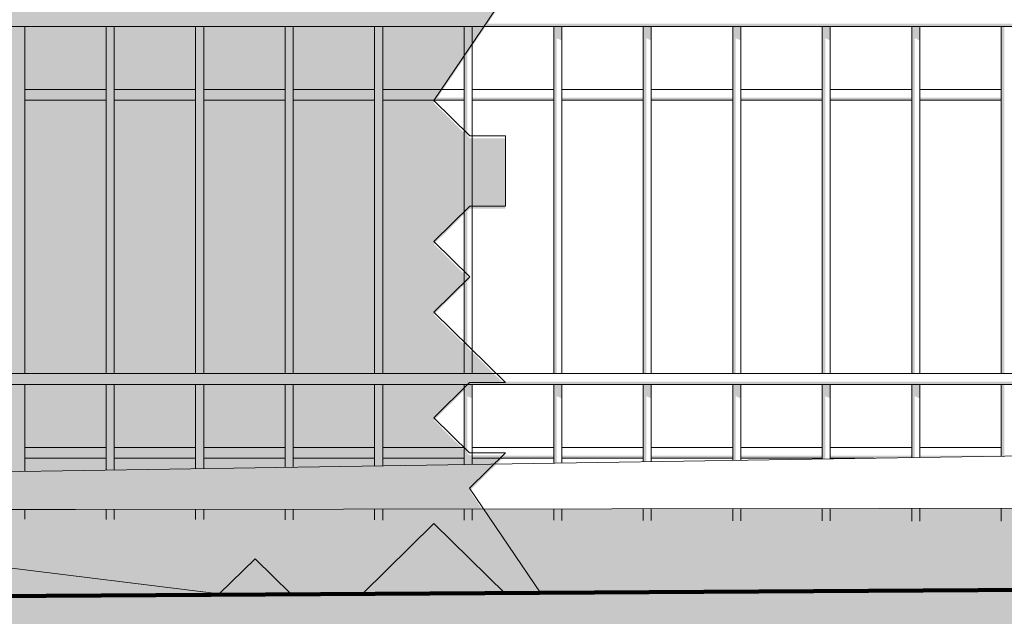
# Model space of a CAD drawing. Header units: metres. Extents: x -4 to 112, y -27 to 26.
# Tile 23 of 256: x 9.715 to 10.265, y -0.197 to 0.137. Entities that reach past the tile are written whole.
import ezdxf

# ---------------------------------------------------------------- set-up
doc = ezdxf.new("R2010")
doc.units = ezdxf.units.M
doc.header["$MEASUREMENT"] = 0
for name, color, linetype in [('40 Absturzsicherung', 7, 'Continuous'), ('60 Auffüllung gesamt', 7, 'Continuous'), ('60 Gelände 2D Übersicht', 7, 'Continuous'), ('60 Pflanzen außen', 7, 'Continuous')]:
    doc.layers.add(name, color=color, linetype=linetype)

# ---------------------------------------------------------------- blocks, each defined once
blk = doc.blocks.new('Laubbäume 27[17]_1', base_point=(9.66623, -0.18555))
at = {"layer": '60 Pflanzen außen', "linetype": 'Continuous', "lineweight": 0, "true_color": 0xffffff}
h = blk.add_hatch(color=7, dxfattribs=at)
h.paths.add_polyline_path([(11.54413, 0.89727), (11.46422, 0.89728), (11.36433, 0.83822), (11.3044, 0.81853), (11.10463, 0.73979), (10.92484, 0.72011), (10.78501, 0.7792), (10.66515, 0.77921), (10.56528, 0.85798), (10.44543, 0.97614), (10.25565, 0.92693), (10.18573, 0.91709), (10.16575, 0.93679), (10.28562, 1.03523), (10.42546, 1.03521), (10.54532, 1.02536), (10.56529, 1.05489), (10.70513, 1.03519), (10.88492, 1.03517), (11.00478, 1.03516), (11.12464, 1.1336), (11.00478, 1.07454), (10.96483, 1.13362), (11.10468, 1.25175), (11.18459, 1.25174), (11.30445, 1.27142), (11.20457, 1.3305), (11.14464, 1.33051), (11.04476, 1.40928), (10.98484, 1.46836), (11.12468, 1.54711), (11.42436, 1.84244), (11.52425, 1.98027), (11.26455, 1.82277), (11.24456, 1.74401), (10.9449, 1.54713), (10.86498, 1.48806), (10.78037, 1.45332), (10.865, 1.64559), (11.0448, 1.82279), (11.12471, 1.82278), (11.10474, 1.88186), (11.00485, 1.82279), (10.94493, 1.86218), (10.82505, 1.66528), (10.72516, 1.62591), (10.64526, 1.68499), (10.64288, 1.68815), (10.66524, 1.70468), (10.7052, 1.74406), (10.78511, 1.82281), (10.84198, 1.9349), (10.885, 1.94095), (10.98489, 1.98032), (10.86504, 2.03941), (10.98491, 2.17723), (11.04484, 2.21661), (11.00489, 2.27568), (10.96494, 2.256), (10.90501, 2.21662), (10.88503, 2.17724), (10.76515, 1.98034), (10.62531, 2.00005), (10.46551, 2.03944), (10.36562, 2.00007), (10.42556, 2.09852), (10.46552, 2.15759), (10.84509, 2.37697), (10.98493, 2.37414), (11.02487, 2.31506), (11.10478, 2.35444), (11.16471, 2.29536), (11.28456, 2.19689), (11.30454, 2.21658), (11.23463, 2.3052), (11.18469, 2.39381), (11.16472, 2.45289), (11.12477, 2.45289), (11.059, 2.41382), (11.02489, 2.47259), (10.88505, 2.43322), (10.96496, 2.51198), (11.04488, 2.63012), (11.14477, 2.6498), (11.16474, 2.66949), (11.2846, 2.63009), (11.34453, 2.6104), (11.22468, 2.72855), (11.14477, 2.70887), (11.17973, 2.75153), (11.36452, 2.78761), (11.44443, 2.86637), (11.10482, 2.74825), (11.06487, 2.70888), (11.02566, 2.66637), (11.02491, 2.6695), (11.02491, 2.69894), (11.03991, 2.72366), (11.02493, 2.84672), (11.06488, 2.90579), (11.11483, 2.99439), (11.1638, 3.02392), (11.10039, 3.02393), (11.0649, 3.04362), (11.02494, 2.96486), (10.96499, 2.80734), (10.98495, 2.63012), (10.86508, 2.4923), (10.8451, 2.51199), (10.76519, 2.43323), (10.60537, 2.35449), (10.56541, 2.27573), (10.49549, 2.28558), (10.36563, 2.13791), (10.24576, 1.9607), (10.28572, 2.07884), (10.26575, 2.11823), (10.20582, 2.07885), (10.26576, 2.23637), (10.34567, 2.23636), (10.40559, 2.19698), (10.42557, 2.25605), (10.47552, 2.30527), (10.48551, 2.31511), (10.48551, 2.33481), (10.66532, 2.51201), (10.68529, 2.47262), (10.70527, 2.47262), (10.80515, 2.53168), (10.86509, 2.59075), (10.84511, 2.61044), (10.72525, 2.59076), (10.64535, 2.57108), (10.76523, 2.78767), (10.82515, 2.74828), (10.90506, 2.80735), (10.88509, 2.84673), (10.78981, 2.8321), (10.76523, 2.86643), (10.62538, 2.66954), (10.56543, 2.51202), (10.5055, 2.45295), (10.5055, 2.51202), (10.48553, 2.53171), (10.54547, 2.63016), (10.56545, 2.63016), (10.60541, 2.70892), (10.74525, 2.84674), (10.58544, 2.86645), (10.48555, 2.768), (10.35771, 2.74749), (10.54549, 2.86645), (10.64538, 2.90583), (10.66536, 2.92551), (10.78522, 2.94519), (10.96501, 3.00425), (11.02494, 3.04363), (11.02495, 3.06332), (11.00497, 3.08301), (10.72529, 2.98458), (10.90509, 3.10271), (11.12484, 3.22083), (11.22474, 3.37835), (11.16481, 3.39805), (11.2647, 3.4768), (11.1848, 3.47681), (11.08491, 3.43744), (11.005, 3.39806), (10.94507, 3.37838), (10.89513, 3.38823), (10.78526, 3.37839), (10.62544, 3.27995), (10.54553, 3.24058), (10.46562, 3.20121), (10.18592, 2.94525), (10.18593, 3.00432), (10.24586, 3.06339), (10.34575, 3.14214), (10.38571, 3.2209), (10.50953, 3.2732), (10.62544, 3.35872), (10.64542, 3.3981), (10.88516, 3.5556), (10.98505, 3.63435), (11.14487, 3.7515), (11.32466, 3.79086), (11.50446, 3.8509), (11.42456, 3.90998), (11.34465, 3.87061), (11.20481, 3.81155), (11.02501, 3.75151), (10.88517, 3.63436), (10.80526, 3.59499), (10.74532, 3.51623), (10.46563, 3.33904), (10.34577, 3.27998), (10.20592, 3.12247), (10.32579, 3.31936), (10.56553, 3.49656), (10.78529, 3.67376), (10.97923, 3.82551), (11.15651, 3.85563), (10.98507, 3.85095), (10.88518, 3.7722), (10.84523, 3.7722), (10.6854, 3.63438), (10.54555, 3.51625), (10.36576, 3.43751), (10.34578, 3.4572), (10.4257, 3.53595), (10.46567, 3.79095), (10.46739, 3.91176), (10.4657, 4.01838), (10.56559, 4.10698), (10.64551, 4.32357), (10.64552, 4.38264), (10.58558, 4.30388), (10.4657, 4.0676), (10.4324, 3.95821), (10.34583, 3.92978), (10.30588, 3.94103), (10.30588, 3.98886), (10.34584, 4.02823), (10.38579, 4.06761), (10.48569, 4.18575), (10.64553, 4.48109), (10.6655, 4.48109), (10.67667, 4.49882), (10.64553, 4.52048), (10.60558, 4.52048), (10.56562, 4.44172), (10.5057, 4.52049), (10.50569, 4.40234), (10.44574, 4.22513), (10.3858, 4.16607), (10.34585, 4.12669), (10.34584, 4.08731), (10.206, 4.00856), (10.16605, 4.06763), (10.22599, 4.1267), (10.34588, 4.46143), (10.36586, 4.48112), (10.36586, 4.54019), (10.34589, 4.55989), (10.32591, 4.5402), (10.28595, 4.42206), (10.24599, 4.38268), (10.24598, 4.3433), (10.226, 4.20546), (10.16606, 4.1464), (10.14609, 4.20547), (10.18606, 4.36299), (10.18607, 4.54021), (10.20607, 4.75681), (10.1654, 4.70337), (10.14615, 4.85527), (10.06621, 4.44177), (9.92635, 4.26456), (9.88639, 4.16611), (9.84645, 4.32364), (9.87135, 4.43402), (9.88642, 4.50086), (9.98633, 4.77652), (9.94638, 4.77652), (9.86645, 4.57962), (9.8265, 4.61901), (9.86647, 4.71746), (9.80655, 4.87499), (9.74663, 4.95376), (9.62679, 5.09161), (9.60681, 5.1113), (9.56686, 5.09161), (9.62678, 5.05223), (9.64675, 4.97346), (9.70667, 4.91438), (9.82652, 4.75684), (9.76658, 4.69778), (9.84647, 4.48117), (9.8065, 4.36303), (9.80649, 4.18581), (9.78648, 3.91014), (9.72654, 3.73293), (9.7465, 3.61478), (9.6666, 3.5951), (9.60668, 3.71325), (9.62666, 3.73294), (9.64664, 3.83139), (9.68661, 3.96922), (9.68662, 4.10706), (9.66663, 3.96923), (9.62667, 3.91016), (9.62667, 3.89047), (9.58671, 3.81171), (9.58671, 3.77232), (9.44688, 3.89048), (9.4469, 4.04801), (9.38698, 4.14647), (9.38698, 4.16616), (9.54681, 4.34336), (9.58675, 4.2646), (9.62672, 4.42212), (9.58678, 4.52058), (9.54682, 4.42213), (9.54682, 4.50089), (9.58679, 4.59934), (9.60677, 4.71748), (9.60678, 4.77656), (9.56683, 4.83563), (9.56683, 4.87501), (9.52689, 4.9144), (9.48694, 5.01286), (9.47901, 4.96566), (9.50689, 4.75688), (9.48691, 4.6978), (9.52686, 4.61904), (9.50686, 4.40244), (9.42694, 4.30399), (9.42695, 4.36307), (9.4869, 4.52059), (9.38704, 4.79627), (9.32713, 4.97349), (9.30715, 4.97349), (9.34708, 4.69782), (9.42697, 4.57967), (9.36701, 4.26462), (9.34703, 4.22524), (9.24717, 4.44185), (9.18726, 4.63876), (9.16729, 4.75691), (9.20725, 4.83567), (9.22725, 4.99319), (9.20727, 4.9735), (9.18728, 4.85536), (9.1673, 4.79629), (9.10738, 4.87506), (9.0075, 4.93414), (9.0075, 4.97352), (9.00751, 5.05229), (8.98753, 5.05229), (8.98753, 4.97352), (8.94757, 4.93415), (8.98751, 4.77662), (8.96753, 4.75693), (8.92758, 4.75693), (8.95753, 4.66832), (8.92757, 4.65848), (8.8277, 4.81601), (8.8477, 5.0523), (8.80775, 5.15076), (8.76783, 5.42644), (8.74785, 5.40675), (8.74783, 5.22953), (8.82772, 5.03261), (8.80772, 4.83571), (8.68788, 4.97355), (8.66791, 5.03263), (8.56803, 5.1114), (8.4282, 5.1311), (8.64793, 4.97356), (8.76777, 4.81602), (8.82769, 4.75694), (8.84766, 4.67817), (8.92756, 4.5994), (8.94754, 4.5994), (8.98747, 4.34342), (8.96749, 4.32373), (8.79769, 4.40251), (8.76773, 4.38282), (8.72778, 4.46159), (8.64788, 4.52067), (8.6279, 4.50098), (8.6279, 4.42221), (8.68782, 4.38283), (8.76772, 4.32375), (8.7877, 4.34344), (8.92753, 4.32373), (8.9475, 4.24497), (9.0274, 4.1662), (9.04737, 4.08743), (8.98745, 4.1662), (8.82765, 4.28436), (8.7877, 4.28436), (8.74774, 4.28437), (8.52801, 4.40253), (8.52801, 4.42222), (8.42814, 4.501), (8.36821, 4.56008), (8.34824, 4.56008), (8.27486, 4.62558), (8.24836, 4.61916), (8.08856, 4.7767), (8.04961, 4.81609), (8.02864, 4.7964), (8.02863, 4.75702), (8.14848, 4.65855), (8.38819, 4.52069), (8.52801, 4.36315), (8.46808, 4.34347), (8.46807, 4.2647), (8.50802, 4.22532), (8.528, 4.24501), (8.58793, 4.26469), (8.60791, 4.28438), (8.80766, 4.2056), (8.78768, 4.12684), (8.80765, 4.10714), (8.86759, 4.1859), (8.92751, 4.08744), (8.8476, 4.04807), (8.8476, 3.98899), (8.86757, 3.9693), (8.98743, 4.00867), (9.02739, 4.02836), (9.22714, 3.85112), (8.96744, 3.87084), (8.84759, 3.87085), (8.78766, 3.89055), (8.7477, 3.89055), (8.68778, 3.96932), (8.62786, 4.0284), (8.508, 4.06779), (8.46805, 4.06779), (8.38815, 4.16626), (8.30824, 4.12688), (8.46804, 3.98903), (8.56792, 3.91026), (8.64781, 3.77241), (8.8276, 3.81178), (9.14723, 3.81175), (9.29704, 3.74232), (9.4069, 3.63451), (9.42687, 3.49667), (9.46682, 3.43759), (9.46681, 3.37852), (9.3869, 3.31945), (9.34694, 3.31946), (9.307, 3.37853), (9.32699, 3.49668), (9.30702, 3.5656), (9.28703, 3.47699), (9.22711, 3.53607), (9.22712, 3.65421), (9.18717, 3.67391), (9.20713, 3.57545), (9.08728, 3.63454), (8.9874, 3.69362), (8.94745, 3.67393), (8.94744, 3.63455), (9.08728, 3.59515), (9.26705, 3.4573), (9.26704, 3.37854), (9.28701, 3.29977), (9.15748, 3.33626), (9.00734, 3.2998), (8.92744, 3.29981), (8.66778, 3.71334), (8.52795, 3.73304), (8.7277, 3.5755), (8.70772, 3.53612), (8.52793, 3.59521), (8.32817, 3.61492), (8.24826, 3.53616), (8.3881, 3.55584), (8.48798, 3.53614), (8.52793, 3.53614), (8.68774, 3.47705), (8.74766, 3.47704), (8.86751, 3.29981), (8.94741, 3.26042), (8.8675, 3.20136), (8.76761, 3.16199), (8.70768, 3.1423), (8.74763, 3.10292), (8.80756, 3.10291), (8.84752, 3.18167), (9.02732, 3.28011), (9.22708, 3.24071), (9.32696, 3.2407), (9.4468, 3.08316), (9.46677, 2.96501), (9.48674, 2.88625), (9.48673, 2.80748), (9.46675, 2.78779), (9.3469, 2.86657), (9.30695, 2.84688), (9.28697, 2.86657), (9.22704, 2.8272), (9.20706, 2.84689), (9.18709, 2.8272), (9.14186, 2.87179), (9.08721, 2.88628), (9.02728, 2.84691), (8.92739, 2.84692), (8.84748, 2.76816), (8.72762, 2.80755), (8.5079, 2.98479), (8.46794, 2.92572), (8.68767, 2.78787), (8.8275, 2.70909), (8.80752, 2.6894), (8.74759, 2.72879), (8.62773, 2.7288), (8.44794, 2.68944), (8.58778, 2.66973), (8.6528, 2.72386), (8.80752, 2.65002), (8.72761, 2.61065), (8.66767, 2.57127), (8.52784, 2.57128), (8.34805, 2.63037), (8.18824, 2.65008), (8.24817, 2.57131), (8.28812, 2.591), (8.56778, 2.51221), (8.50785, 2.45314), (8.36801, 2.45315), (8.30809, 2.53192), (8.24816, 2.53193), (8.24816, 2.49255), (8.34803, 2.41377), (8.37776, 2.40752), (8.5478, 2.43345), (8.68765, 2.53189), (8.94735, 2.68939), (9.04724, 2.68938), (9.22703, 2.78782), (9.28696, 2.78781), (9.40682, 2.76811), (9.48672, 2.68934), (9.40681, 2.64996), (9.34688, 2.6795), (9.22702, 2.63029), (9.08718, 2.59092), (9.0672, 2.55154), (9.18706, 2.59091), (9.40681, 2.61058), (9.50668, 2.5515), (9.50668, 2.49243), (9.36684, 2.47275), (9.18703, 2.29555), (9.14708, 2.25617), (9.08715, 2.27587), (9.02722, 2.2168), (9.04719, 2.15773), (8.96727, 2.09866), (8.88737, 2.15774), (8.84742, 2.15774), (8.60772, 2.31529), (8.58774, 2.27591), (8.72757, 2.19714), (8.86739, 2.09867), (8.80746, 2.07898), (8.74753, 2.0593), (8.56774, 2.0987), (8.52779, 2.0987), (8.36799, 2.23655), (8.27811, 2.30548), (8.24815, 2.35471), (8.18821, 2.29564), (8.22816, 2.25626), (8.24814, 2.27595), (8.40793, 2.1184), (8.50781, 2.05932), (8.56774, 2.05932), (8.60769, 1.98055), (8.60768, 1.94117), (8.5877, 1.92148), (8.39448, 2.01353), (8.30805, 2.11841), (8.30805, 2.07903), (8.30804, 2.03965), (8.45786, 1.91165), (8.42789, 1.88211), (8.34799, 1.9215), (8.1682, 1.90183), (8.28805, 1.88213), (8.38794, 1.88212), (8.40791, 1.84273), (8.44786, 1.86242), (8.50779, 1.82303), (8.54773, 1.74427), (8.70754, 1.6261), (8.72751, 1.58672), (8.78744, 1.58672), (8.80741, 1.54733), (8.67756, 1.49812), (8.62761, 1.46859), (8.54769, 1.33076), (8.52772, 1.31107), (8.56767, 1.29137), (8.60762, 1.29137), (8.74747, 1.38981), (8.82738, 1.46857), (8.88731, 1.52763), (8.95595, 1.49936), (8.98719, 1.46855), (8.98719, 1.40948), (8.86732, 1.3898), (8.84734, 1.33073), (8.88729, 1.29134), (8.92725, 1.31103), (9.00716, 1.37009), (8.82735, 1.19289), (8.72746, 1.09445), (8.70748, 1.01569), (8.74743, 0.99599), (8.95565, 1.22505), (9.09537, 1.43159), (9.22691, 1.50791), (9.28684, 1.5276), (9.3268, 1.60635), (9.2469, 1.62605), (9.24156, 1.63507), (9.38675, 1.72449), (9.54656, 1.70479), (9.50659, 1.56696), (9.53009, 1.29261), (9.50655, 1.11407), (9.52406, 0.94129), (9.50653, 0.93685), (9.46659, 1.09438), (9.44661, 1.07469), (9.46658, 0.95654), (9.42662, 0.95655), (9.32676, 1.09439), (9.24686, 1.19285), (9.22688, 1.19286), (9.2069, 1.15348), (9.24685, 1.05502), (9.34672, 0.99594), (9.42662, 0.93686), (9.42662, 0.89747), (9.40664, 0.87779), (9.30676, 0.91718), (9.14696, 0.99596), (9.08702, 0.95658), (8.98715, 0.99597), (8.96717, 0.99597), (8.96716, 0.9369), (9.107, 0.8975), (9.28678, 0.89749), (9.04705, 0.77937), (8.86727, 0.79907), (8.82731, 0.77939), (8.80733, 0.7597), (8.94717, 0.73999), (8.90721, 0.68092), (9.04705, 0.73998), (9.14694, 0.75966), (9.22684, 0.77935), (9.32674, 0.87779), (9.42661, 0.79902), (9.54647, 0.77932), (9.56567, 0.6625), (9.64179, 0.19954), (9.66626, 0.05074), (9.66624, -0.16586), (9.82605, -0.18556), (9.84602, -0.16587), (9.866, -0.18557), (9.90595, -0.18557), (9.94591, -0.14619), (9.98586, -0.18558), (10.00583, -0.18558), (9.96589, -0.1265), (9.98587, -0.10681), (9.96589, -0.10681), (9.94591, -0.08712), (9.96589, -0.06743), (9.98587, -0.06743), (9.94592, -0.02805), (9.9659, -0.00836), (9.94592, 0.01134), (9.9659, 0.03102), (9.98588, 0.03102), (9.98588, 0.0704), (9.96591, 0.07041), (9.94593, 0.0901), (9.98589, 0.14917), (9.9859, 0.24762), (9.96592, 0.26732), (9.9859, 0.287), (9.94595, 0.32639), (9.96593, 0.34608), (10.00589, 0.34607), (9.98591, 0.40515), (10.06584, 0.64143), (10.20569, 0.75956), (10.42544, 0.83831), (10.44541, 0.81861), (10.70509, 0.68075), (10.74505, 0.68075), (10.80498, 0.68074), (10.96479, 0.68073), (11.00474, 0.68072), (11.18453, 0.72009), (11.36433, 0.75945), (11.50417, 0.85789)])
h.paths.add_polyline_path([(11.16481, 3.35867), (11.02497, 3.27992), (10.94506, 3.22085), (10.66537, 3.06335), (10.56548, 2.96491), (10.42564, 2.98461), (10.30578, 2.94524), (10.36572, 3.04369), (10.48558, 3.10275), (10.54552, 3.18151), (10.76527, 3.22087), (10.80522, 3.26025), (11.02497, 3.3193), (11.06493, 3.39806), (11.0949, 3.4079), (11.16268, 3.39835), (11.12486, 3.37836)], flags=0)
h.paths.add_polyline_path([(11.10468, 1.31082), (10.72511, 1.09426), (10.5653, 1.11396), (10.32558, 1.07461), (10.46319, 1.21612), (10.74511, 1.36993), (10.80504, 1.36992), (10.82502, 1.38961), (10.9249, 1.3896), (10.94488, 1.40929), (10.96486, 1.40929)], flags=0)
h.paths.add_polyline_path([(10.79452, 1.92822), (10.62529, 1.72438), (10.58534, 1.72438), (10.57535, 1.73423), (10.74517, 1.92127)], flags=0)
h.paths.add_polyline_path([(10.67319, 1.48808), (10.34558, 1.33059), (10.30562, 1.3109), (10.18576, 1.23215), (10.28565, 1.35028), (10.40553, 1.5078)], flags=0)
h.paths.add_polyline_path([(10.62527, 1.56685), (10.56534, 1.56685), (10.4255, 1.52749), (10.42252, 1.52873), (10.48544, 1.60624), (10.58533, 1.64562)], flags=0)
h.paths.add_polyline_path([(10.54539, 1.82284), (10.48546, 1.82284), (10.46548, 1.80315), (10.42553, 1.84254), (10.3656, 1.84255), (10.32566, 1.88193), (10.30568, 1.86224), (10.2857, 1.88194), (10.36562, 1.96069), (10.50544, 1.88191), (10.60533, 1.9016), (10.61532, 1.89175)], flags=0)
h.paths.add_polyline_path([(10.40554, 1.60625), (10.18577, 1.35029), (10.14581, 1.31091), (10.00595, 1.07464), (10.06591, 1.33061), (10.14583, 1.46844), (10.14584, 1.64566), (10.1858, 1.68504), (10.20578, 1.66534), (10.22575, 1.68503), (10.22576, 1.72441), (10.32564, 1.7441), (10.34562, 1.70471), (10.36559, 1.70471), (10.50543, 1.7047)], flags=0)
h.paths.add_polyline_path([(10.46556, 2.59079), (10.42559, 2.45296), (10.38908, 2.36469), (10.24579, 2.25607), (10.16588, 2.23638), (10.14591, 2.33484), (10.18586, 2.33483), (10.30573, 2.3742), (10.14592, 2.43329), (10.08598, 2.37423), (10.08599, 2.4333), (10.16591, 2.59082), (10.34571, 2.66956), (10.50552, 2.64986)], flags=0)
h.paths.add_polyline_path([(10.40573, 3.67379), (10.36577, 3.59503), (10.3258, 3.41782), (10.18595, 3.2603), (10.22592, 3.39814), (10.20595, 3.45721), (10.22593, 3.50644), (10.28588, 3.73238), (10.32584, 3.85102), (10.40575, 3.8707)], flags=0)
h.paths.add_polyline_path([(10.28564, 1.17306), (10.2257, 1.09431), (10.12581, 0.99586), (10.04589, 0.85803), (10.06587, 0.95649), (10.18575, 1.17307)], flags=0)
h.paths.add_polyline_path([(10.25477, 3.91971), (10.20598, 3.85103), (10.20599, 3.9101)], flags=0)
h.paths.add_polyline_path([(10.1059, 1.77365), (10.04598, 1.88196), (10.08595, 2.01979), (10.20393, 2.07309)], flags=0)
h.paths.add_polyline_path([(10.10609, 3.7516), (10.04616, 3.69352), (9.96624, 3.59507), (9.98623, 3.67383), (9.98623, 3.75161), (9.98624, 3.85105), (10.02619, 3.81166), (10.08613, 3.87073), (10.14605, 3.79098)], flags=0)
h.paths.add_polyline_path([(10.13469, 4.39957), (10.0662, 4.3827), (10.14613, 4.67805), (10.14611, 4.42207)], flags=0)
h.paths.add_polyline_path([(10.1261, 4.10702), (10.09613, 4.05779), (10.06618, 4.14641), (10.02622, 4.12672), (10.00624, 4.10703), (10.02621, 4.00857), (9.92631, 3.85106), (9.90634, 3.87075), (9.86638, 3.791), (9.86636, 3.61477), (9.92628, 3.45724), (9.86634, 3.37848), (9.90628, 3.29971), (9.90628, 3.26033), (9.86631, 3.08312), (9.82636, 3.1225), (9.80638, 3.10281), (9.82635, 2.98467), (9.8663, 2.92559), (9.7664, 2.80746), (9.71024, 2.92658), (9.7065, 3.04375), (9.76643, 3.10282), (9.82638, 3.28003), (9.8064, 3.28003), (9.78642, 3.26034), (9.76645, 3.28004), (9.8264, 3.51632), (9.84639, 3.61477), (9.8464, 3.75162), (9.86639, 3.87075), (9.90636, 4.04797), (9.92635, 4.1858), (10.00626, 4.30394), (10.10615, 4.34331), (10.12612, 4.24485), (10.10614, 4.20547)], flags=0)
h.paths.add_polyline_path([(10.02611, 2.96496), (9.9462, 2.94527), (10.10603, 3.10279), (10.12421, 3.15796), (10.12601, 3.10278)], flags=0)
h.paths.add_polyline_path([(10.12015, 3.28232), (10.06608, 3.12248), (9.90626, 3.00435), (9.94622, 3.12249), (9.96621, 3.29971), (9.98621, 3.47692), (10.11137, 3.58342), (10.11605, 3.40799)], flags=0)
h.paths.add_polyline_path([(10.06606, 2.8665), (9.98613, 2.63022), (9.9861, 2.37424), (9.92616, 2.27579), (9.94614, 2.2364), (9.90618, 2.23641), (9.8862, 2.21672), (9.90618, 2.19703), (9.96611, 2.19702), (9.9661, 2.07887), (9.78631, 2.0592), (9.68642, 1.98045), (9.68642, 2.05921), (9.8063, 2.17734), (9.72639, 2.21673), (9.68643, 2.15766), (9.66647, 2.31519), (9.63746, 2.42442), (9.66597, 2.52385), (9.70646, 2.63024), (9.74641, 2.68931), (9.78636, 2.64993), (9.80633, 2.57116), (9.9062, 2.45301), (9.92618, 2.453), (9.92619, 2.51208), (9.84629, 2.61054), (9.82632, 2.64992), (9.78637, 2.74838), (9.86629, 2.82714), (9.89786, 2.81506), (9.94619, 2.84682), (9.90624, 2.86651), (9.92622, 2.8862), (10.06606, 2.90588)], flags=0)
h.paths.add_polyline_path([(9.96605, 1.5866), (9.90611, 1.50785), (9.94606, 1.46846), (9.88611, 1.23217), (9.90609, 1.21248), (9.82615, 0.91713), (9.74625, 1.01559), (9.83207, 1.23546), (9.88613, 1.44877), (9.85618, 1.57677), (9.84603, 1.64013), (9.86617, 1.64568)], flags=0)
h.paths.add_polyline_path([(9.92612, 1.84259), (9.81425, 1.78746), (9.78629, 1.8426), (9.70875, 1.77739), (9.66642, 1.80323), (9.68641, 1.88199), (9.74634, 1.94106), (9.76632, 1.92137), (9.78629, 1.92136), (9.80627, 1.94105), (9.90616, 1.98043), (9.96609, 2.0198), (9.96608, 1.84258)], flags=0)
h.paths.add_polyline_path([(9.96606, 1.66537), (9.83614, 1.70197), (9.82623, 1.76383), (9.91962, 1.76825), (9.96607, 1.78622)], flags=0)
h.paths.add_polyline_path([(9.78617, 0.60208), (9.80614, 0.58238), (9.82612, 0.58238), (9.82612, 0.543), (9.81816, 0.4334), (9.80611, 0.26733), (9.78614, 0.26733), (9.80611, 0.28702), (9.80612, 0.34609), (9.76618, 0.46424), (9.76618, 0.50362), (9.72624, 0.62177), (9.74622, 0.64146), (9.72624, 0.66116), (9.74622, 0.66115), (9.74623, 0.73992), (9.72625, 0.73992), (9.72625, 0.75961), (9.78619, 0.83837), (9.76622, 0.85806), (9.74624, 0.85806), (9.7862, 0.89744), (9.82615, 0.85805), (9.84612, 0.87774), (9.84612, 0.79898), (9.82613, 0.73991), (9.8461, 0.64145)], flags=0)
h.paths.add_polyline_path([(9.68633, 1.01559), (9.67633, 0.98606), (9.68633, 1.05498), (9.62642, 1.27158), (9.62643, 1.33655), (9.76628, 1.48817), (9.79943, 1.49906), (9.80623, 1.44878), (9.82619, 1.37002)], flags=0)
h.paths.add_polyline_path([(9.79443, 1.53605), (9.70635, 1.50786), (9.62644, 1.42911), (9.6664, 1.52756), (9.6664, 1.58663), (9.72189, 1.6457), (9.78626, 1.59647)], flags=0)
h.paths.add_polyline_path([(9.70653, 3.43757), (9.64661, 3.51634), (9.72652, 3.55571), (9.73137, 3.54769)], flags=0)
h.paths.add_polyline_path([(9.70652, 3.33911), (9.66656, 3.24066), (9.60663, 3.20129), (9.56665, 2.98469), (9.56667, 3.14222), (9.56668, 3.22098), (9.58666, 3.31943), (9.64659, 3.33912), (9.64659, 3.29974), (9.67655, 3.28989)], flags=0)
h.paths.add_polyline_path([(9.70648, 2.92561), (9.66902, 2.85176), (9.66653, 2.90592)], flags=0)
h.paths.add_polyline_path([(9.67275, 2.6967), (9.64654, 2.74839), (9.66652, 2.76808), (9.66652, 2.84685), (9.70041, 2.81344)], flags=0)
h.paths.add_polyline_path([(9.62662, 3.3785), (9.56669, 3.35882), (9.58668, 3.49665), (9.6466, 3.39819)], flags=0)
h.paths.add_polyline_path([(9.52661, 2.01984), (9.5266, 1.88201), (9.52659, 1.80324), (9.48664, 1.82294), (9.26689, 1.80327), (9.22694, 1.78358), (9.12705, 1.68514), (8.98721, 1.62608), (8.94725, 1.60639), (8.9223, 1.59585), (8.8523, 1.72465), (8.80743, 1.78362), (8.78745, 1.76393), (8.80742, 1.6261), (8.78744, 1.6261), (8.62764, 1.76395), (8.5877, 1.84272), (8.52777, 1.8821), (8.45202, 1.95231), (8.56772, 1.8821), (8.60926, 1.85919), (8.68758, 1.88209), (8.72754, 1.94116), (8.76749, 1.88208), (8.79849, 1.97851), (8.7675, 2.03961), (8.75833, 2.04174), (8.84741, 2.05929), (9.04718, 2.07896), (9.18703, 2.23648), (9.207, 2.21678), (9.22698, 2.23647), (9.22699, 2.29554), (9.36683, 2.41368), (9.50666, 2.29552), (9.36682, 2.29553), (9.3069, 2.33492), (9.28692, 2.31523), (9.28692, 2.29554), (9.207, 2.19709), (9.14707, 2.13803), (8.96726, 1.98052), (8.86852, 1.93788), (8.77748, 1.87223), (8.72754, 1.88208), (8.62765, 1.80333), (8.76748, 1.82301), (9.02719, 1.96082), (9.26693, 2.1774), (9.32686, 2.23646), (9.44673, 2.25614), (9.52663, 2.23644), (9.52663, 2.19706), (9.48667, 2.15768), (9.42673, 2.09862), (9.30687, 2.03956), (9.19699, 1.99034), (9.1071, 1.94112), (9.12707, 1.92143), (9.32684, 2.00017), (9.44671, 2.07892), (9.54659, 2.09861)], flags=0)
h.paths.add_polyline_path([(9.52677, 3.73295), (9.48681, 3.61481), (9.42689, 3.75166), (9.4269, 3.83934), (9.46685, 3.81172)], flags=0)
h.paths.add_polyline_path([(9.44681, 3.16192), (9.40686, 3.221), (9.40687, 3.27015), (9.46681, 3.33914), (9.46679, 3.18161)], flags=0)
h.paths.add_polyline_path([(9.32039, 4.17929), (9.26711, 4.08741), (9.28708, 3.98895), (9.30705, 3.92988), (9.30704, 3.8577), (9.21945, 3.93519), (9.2671, 3.98895), (9.22716, 4.06772), (9.28709, 4.12679), (9.22718, 4.30401), (9.24716, 4.3237)], flags=0)
h.paths.add_polyline_path([(9.16722, 4.02835), (9.1073, 4.10711), (9.08733, 4.1465), (9.08733, 4.16619), (9.02742, 4.3631), (9.02743, 4.44187), (9.00747, 4.63878), (9.00747, 4.67967), (9.12731, 4.46155), (9.07737, 4.4714), (9.06738, 4.48125), (9.04741, 4.46156), (9.0474, 4.44187), (9.10733, 4.40248), (9.12731, 4.42217), (9.21379, 4.37101), (9.18723, 4.3434), (9.18722, 4.24494), (9.22716, 4.14649)], flags=0)
h.paths.add_polyline_path([(9.16727, 4.50093), (9.12732, 4.56), (9.1473, 4.57969), (9.1473, 4.59938), (9.00748, 4.73723), (9.02746, 4.75692), (9.0075, 4.91445), (9.12735, 4.81598)], flags=0)
at = {"layer": '60 Pflanzen außen', "color": 9, "linetype": 'Continuous', "lineweight": 18}
for p, q in [((9.94593, 0.09148), (9.98589, 0.15054)), ((9.96591, 0.07178), (9.94593, 0.09148)), ((9.98588, 0.07178), (9.96591, 0.07178)), ((9.98588, 0.0324), (9.98588, 0.07178)), ((9.94592, 0.01271), (9.9659, 0.0324)), ((9.9659, 0.0324), (9.98588, 0.0324)), ((9.9659, -0.00698), (9.94592, 0.01271)), ((9.94592, -0.02667), (9.9659, -0.00698)), ((9.98587, -0.06606), (9.94592, -0.02667)), ((9.94591, -0.08574), (9.96589, -0.06605)), ((9.96589, -0.06605), (9.98587, -0.06606)), ((9.96589, -0.10544), (9.94591, -0.08574)), ((9.96589, -0.12513), (9.98587, -0.10544)), ((9.98587, -0.10544), (9.96589, -0.10544)), ((10.00583, -0.1842), (9.96589, -0.12513)), ((9.90595, -0.18419), (9.94591, -0.14482)), ((9.94591, -0.14482), (9.98586, -0.1842)), ((9.66624, -0.16448), (9.82605, -0.18419)), ((9.82605, -0.18419), (9.84602, -0.1645)), ((9.84602, -0.1645), (9.866, -0.18419)), ((9.866, -0.18419), (9.90595, -0.18419)), ((9.98586, -0.1842), (10.00583, -0.1842))]:
    blk.add_line(p, q, dxfattribs=at)

msp = doc.modelspace()

# ---------------------------------------------------------------- hatches: boundary and pattern name
at = {"layer": '40 Absturzsicherung', "linetype": 'Continuous', "lineweight": 0, "true_color": 0x000000}
for points in [[(10.91532, 0.13441), (9.39199, 0.13441), (9.39199, 0.13291), (10.91532, 0.13291)], [(9.71454, 0.13291), (9.71454, 0.12632), (9.71734, 0.12504), (9.71734, 0.13291)], [(9.76282, -0.06109), (9.76454, -0.06109), (9.76454, 0.13291), (9.76282, 0.13291)], [(9.76454, 0.12632), (9.76734, 0.12504), (9.76734, 0.13291), (9.76454, 0.13291)], [(9.81454, 0.13291), (9.81282, 0.13291), (9.81282, -0.06109), (9.81454, -0.06109)], [(9.81454, 0.12632), (9.81734, 0.12504), (9.81734, 0.13291), (9.81454, 0.13291)], [(9.86282, -0.06109), (9.86454, -0.06109), (9.86454, 0.13291), (9.86282, 0.13291)], [(9.86454, 0.13291), (9.86454, 0.12632), (9.86734, 0.12504), (9.86734, 0.13291)], [(9.91282, -0.06109), (9.91454, -0.06109), (9.91454, 0.13291), (9.91282, 0.13291)], [(9.91454, 0.13291), (9.91454, 0.12632), (9.91734, 0.12504), (9.91734, 0.13291)], [(9.96454, 0.13291), (9.96282, 0.13291), (9.96282, -0.06109), (9.96454, -0.06109)], [(9.96454, 0.12632), (9.96734, 0.12504), (9.96734, 0.13291), (9.96454, 0.13291)], [(10.01454, 0.13291), (10.01282, 0.13291), (10.01282, -0.06109), (10.01454, -0.06109)], [(10.01454, 0.12632), (10.01734, 0.12504), (10.01734, 0.13291), (10.01454, 0.13291)], [(10.06454, 0.13291), (10.06282, 0.13291), (10.06282, -0.06109), (10.06454, -0.06109)], [(10.06454, 0.13291), (10.06454, 0.12632), (10.06734, 0.12504), (10.06734, 0.13291)], [(10.11454, 0.13291), (10.11282, 0.13291), (10.11282, -0.06109), (10.11454, -0.06109)], [(10.11454, 0.12632), (10.11734, 0.12504), (10.11734, 0.13291), (10.11454, 0.13291)], [(10.16282, -0.06109), (10.16454, -0.06109), (10.16454, 0.13291), (10.16282, 0.13291)], [(10.16454, 0.12632), (10.16734, 0.12504), (10.16734, 0.13291), (10.16454, 0.13291)], [(10.21282, -0.06109), (10.21454, -0.06109), (10.21454, 0.13291), (10.21282, 0.13291)], [(10.21454, 0.13291), (10.21454, 0.12632), (10.21734, 0.12504), (10.21734, 0.13291)], [(10.26454, 0.13291), (10.26282, 0.13291), (10.26282, -0.06109), (10.26454, -0.06109)], [(9.71734, 0.09314), (9.71734, 0.09164), (9.76282, 0.09164), (9.76282, 0.09314)], [(9.76734, 0.09314), (9.76734, 0.09164), (9.81282, 0.09164), (9.81282, 0.09314)], [(9.81734, 0.09314), (9.81734, 0.09164), (9.86282, 0.09164), (9.86282, 0.09314)], [(9.91282, 0.09314), (9.86734, 0.09314), (9.86734, 0.09164), (9.91282, 0.09164)], [(9.96282, 0.09314), (9.91734, 0.09314), (9.91734, 0.09164), (9.96282, 0.09164)], [(9.96734, 0.09164), (10.01282, 0.09164), (10.01282, 0.09314), (9.96734, 0.09314)], [(10.06282, 0.09314), (10.01734, 0.09314), (10.01734, 0.09164), (10.06282, 0.09164)], [(10.11282, 0.09314), (10.06734, 0.09314), (10.06734, 0.09164), (10.11282, 0.09164)], [(10.11734, 0.09314), (10.11734, 0.09164), (10.16282, 0.09164), (10.16282, 0.09314)], [(10.16734, 0.09314), (10.16734, 0.09164), (10.21282, 0.09164), (10.21282, 0.09314)], [(10.26282, 0.09314), (10.21734, 0.09314), (10.21734, 0.09164), (10.26282, 0.09164)], [(10.91532, -0.06559), (9.39199, -0.06559), (9.39199, -0.06709), (10.91532, -0.06709)], [(9.71454, -0.06709), (9.71454, -0.07368), (9.71734, -0.07496), (9.71734, -0.06709)], [(9.76454, -0.06709), (9.76282, -0.06709), (9.76282, -0.115), (9.76454, -0.11497)], [(9.76454, -0.07368), (9.76734, -0.07496), (9.76734, -0.06709), (9.76454, -0.06709)], [(9.81454, -0.06709), (9.81282, -0.06709), (9.81282, -0.11423), (9.81454, -0.1142)], [(9.81454, -0.07368), (9.81734, -0.07496), (9.81734, -0.06709), (9.81454, -0.06709)], [(9.86454, -0.06709), (9.86282, -0.06709), (9.86282, -0.11345), (9.86454, -0.11342)], [(9.86454, -0.06709), (9.86454, -0.07368), (9.86734, -0.07496), (9.86734, -0.06709)], [(9.91454, -0.06709), (9.91282, -0.06709), (9.91282, -0.11268), (9.91454, -0.11265)], [(9.91454, -0.06709), (9.91454, -0.07368), (9.91734, -0.07496), (9.91734, -0.06709)], [(9.96282, -0.1119), (9.96454, -0.11187), (9.96454, -0.06709), (9.96282, -0.06709)], [(9.96454, -0.07368), (9.96734, -0.07496), (9.96734, -0.06709), (9.96454, -0.06709)], [(10.01454, -0.06709), (10.01282, -0.06709), (10.01282, -0.11113), (10.01454, -0.1111)], [(10.01454, -0.07368), (10.01734, -0.07496), (10.01734, -0.06709), (10.01454, -0.06709)], [(10.06454, -0.06709), (10.06282, -0.06709), (10.06282, -0.11035), (10.06454, -0.11032)], [(10.06454, -0.06709), (10.06454, -0.07368), (10.06734, -0.07496), (10.06734, -0.06709)], [(10.11454, -0.06709), (10.11282, -0.06709), (10.11282, -0.10958), (10.11454, -0.10955)], [(10.11454, -0.07368), (10.11734, -0.07496), (10.11734, -0.06709), (10.11454, -0.06709)], [(10.16454, -0.06709), (10.16282, -0.06709), (10.16282, -0.1088), (10.16454, -0.10877)], [(10.16454, -0.07368), (10.16734, -0.07496), (10.16734, -0.06709), (10.16454, -0.06709)], [(10.21454, -0.06709), (10.21282, -0.06709), (10.21282, -0.10803), (10.21454, -0.108)], [(10.21454, -0.06709), (10.21454, -0.07368), (10.21734, -0.07496), (10.21734, -0.06709)], [(10.26454, -0.06709), (10.26282, -0.06709), (10.26282, -0.10725), (10.26454, -0.10722)], [(9.76282, -0.10686), (9.71734, -0.10686), (9.71734, -0.10836), (9.76282, -0.10836)], [(9.76734, -0.10836), (9.81282, -0.10836), (9.81282, -0.10686), (9.76734, -0.10686)], [(9.81734, -0.10836), (9.86282, -0.10836), (9.86282, -0.10686), (9.81734, -0.10686)], [(9.86734, -0.10836), (9.91282, -0.10836), (9.91282, -0.10686), (9.86734, -0.10686)], [(9.96282, -0.10686), (9.91734, -0.10686), (9.91734, -0.10836), (9.96282, -0.10836)], [(10.01282, -0.10686), (9.96734, -0.10686), (9.96734, -0.10836), (10.01282, -0.10836)], [(10.01734, -0.10836), (10.06282, -0.10836), (10.06282, -0.10686), (10.01734, -0.10686)], [(10.06734, -0.10686), (10.06734, -0.10836), (10.11282, -0.10836), (10.11282, -0.10686)], [(10.11734, -0.10836), (10.16282, -0.10836), (10.16282, -0.10686), (10.11734, -0.10686)], [(10.21282, -0.10686), (10.16734, -0.10686), (10.16734, -0.10836), (10.19159, -0.10836), (10.21282, -0.10803)], [(10.21734, -0.10796), (10.26282, -0.10725), (10.26282, -0.10686), (10.21734, -0.10686)]]:
    msp.add_hatch(color=18, dxfattribs=at).paths.add_polyline_path(points)
at = {"layer": '60 Auffüllung gesamt', "linetype": 'Continuous', "lineweight": 18, "true_color": 0xffa8a8}
h = msp.add_hatch(dxfattribs=at)
h.set_pattern_fill('Boden__gewachsen_0001', color=21, style=0, pattern_type=2)
h.set_pattern_definition([(45, (27236.1321, 0), (-0.2121320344, 0.2121320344), []), (45, (27236.0614, 0.0707), (-0.424264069, 0.424264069), []), (45, (27235.9907, 0.1414), (-0.424264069, 0.424264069), []), (135, (27235.91996, 0.21213), (0.07071067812, 0.07071067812), [0.3, -0.3])])
h.paths.add_polyline_path([(2.34191, -0.28443), (2.34191, -0.69298), (2.50699, -0.69397), (2.8673, -0.69598), (3.22984, -0.69785), (3.59551, -0.69959), (3.96526, -0.70119), (4.34006, -0.70267), (4.72095, -0.70401), (5.109, -0.70522), (5.50536, -0.70631), (5.8833, -0.70718), (6.08957, -0.71109), (6.5115, -0.71889), (6.94642, -0.72675), (7.39596, -0.73467), (7.86193, -0.7427), (8.34634, -0.75085), (8.85141, -0.75915), (9.79483, -0.799), (10.31962, -0.83367), (10.86074, -0.86989), (11.41735, -0.90764), (11.98843, -0.94687), (12.57277, -0.98753), (13.16896, -1.02956), (13.77538, -1.07286), (14.08032, -1.09492), (16.99845, -1.1819), (17.6135, -1.17264), (18.21591, -1.16346), (18.81778, -1.15417), (19.41809, -1.1448), (20.95704, -1.17045), (21.52626, -1.15977), (22.0974, -1.14918), (22.6698, -1.13868), (23.2428, -1.12828), (23.81575, -1.11801), (24.57362, -1.12083), (24.8549, -1.11575), (45.28385, -1.36547), (46.73623, -1.22914), (65.44508, -1.26604), (67.19273, -1.40584), (86.26508, -1.36627), (87.18556, -1.35899), (107.22126, -1.3255), (108.21428, -1.33315), (111.99321, -1.36852), (111.99321, -0.85613), (107.38256, -0.19263), (87.47727, -0.19196), (85.50247, -0.19128), (83.73247, -0.17598), (66.21256, -0.17421), (48.21391, -0.17346), (46.61319, -0.19028), (44.43539, -0.18985), (42.08771, -0.1735), (23.33036, -0.16849), (23.07278, -0.16833), (22.55454, -0.16786), (22.0353, -0.16723), (21.51662, -0.16646), (21.00003, -0.16555), (20.48703, -0.1645), (19.97905, -0.16332), (19.47746, -0.16202), (18.98354, -0.16059), (18.48859, -0.15901), (17.18371, -0.15255), (17.16756, -0.15353), (16.94295, -0.15251), (16.50516, -0.15038), (16.08241, -0.1482), (15.67513, -0.14597), (15.28364, -0.14369), (14.90819, -0.14139), (14.63348, -0.13993), (14.32815, -0.13855), (14.02472, -0.13731), (13.72259, -0.13618), (13.42121, -0.13517), (13.27012, -0.13472), (12.96566, -0.13469), (12.48988, -0.13475), (12.02115, -0.13489), (11.55835, -0.13513), (11.10038, -0.13545), (10.64624, -0.13586), (10.19497, -0.13636), (9.74566, -0.13693), (9.29742, -0.13759), (8.84942, -0.13833), (8.40082, -0.13915), (8.17522, -0.1396)])

# ---------------------------------------------------------------- linework, layer by layer
at = {"layer": '40 Absturzsicherung', "color": 7, "linetype": 'Continuous', "lineweight": 13}
for p, q in [((10.91532, 0.13291), (9.39199, 0.13291)), ((9.71734, -0.06109), (9.71734, 0.13291)), ((9.76282, -0.06109), (9.76282, 0.13291)), ((9.76734, -0.06109), (9.76734, 0.13291)), ((9.81282, -0.06109), (9.81282, 0.13291)), ((9.81734, -0.06109), (9.81734, 0.13291)), ((9.86282, -0.06109), (9.86282, 0.13291)), ((9.86734, -0.06109), (9.86734, 0.13291)), ((9.91282, -0.06109), (9.91282, 0.13291)), ((9.91734, -0.06109), (9.91734, 0.13291)), ((9.96282, -0.06109), (9.96282, 0.13291)), ((9.96734, -0.06109), (9.96734, 0.13291)), ((10.01282, -0.06109), (10.01282, 0.13291)), ((10.01734, -0.06109), (10.01734, 0.13291)), ((10.06282, -0.06109), (10.06282, 0.13291)), ((10.06734, -0.06109), (10.06734, 0.13291)), ((10.11282, -0.06109), (10.11282, 0.13291)), ((10.11734, -0.06109), (10.11734, 0.13291)), ((10.16282, -0.06109), (10.16282, 0.13291)), ((10.16734, -0.06109), (10.16734, 0.13291)), ((10.21282, -0.06109), (10.21282, 0.13291)), ((10.21734, -0.06109), (10.21734, 0.13291)), ((10.26282, -0.06109), (10.26282, 0.13291)), ((9.76282, 0.09764), (9.71734, 0.09764)), ((9.81282, 0.09764), (9.76734, 0.09764)), ((9.86282, 0.09764), (9.81734, 0.09764)), ((9.91282, 0.09764), (9.86734, 0.09764)), ((9.96282, 0.09764), (9.91734, 0.09764)), ((10.01282, 0.09764), (9.96734, 0.09764)), ((10.06282, 0.09764), (10.01734, 0.09764)), ((10.11282, 0.09764), (10.06734, 0.09764)), ((10.16282, 0.09764), (10.11734, 0.09764)), ((10.21282, 0.09764), (10.16734, 0.09764)), ((10.26282, 0.09764), (10.21734, 0.09764)), ((9.76282, 0.09164), (9.71734, 0.09164)), ((9.81282, 0.09164), (9.76734, 0.09164)), ((9.86282, 0.09164), (9.81734, 0.09164)), ((9.91282, 0.09164), (9.86734, 0.09164)), ((9.96282, 0.09164), (9.91734, 0.09164)), ((10.01282, 0.09164), (9.96734, 0.09164)), ((10.06282, 0.09164), (10.01734, 0.09164)), ((10.11282, 0.09164), (10.06734, 0.09164)), ((10.16282, 0.09164), (10.11734, 0.09164)), ((10.21282, 0.09164), (10.16734, 0.09164)), ((10.26282, 0.09164), (10.21734, 0.09164)), ((10.91532, -0.06109), (9.39199, -0.06109)), ((10.91532, -0.06709), (9.39199, -0.06709)), ((9.71734, -0.1157), (9.71734, -0.06709)), ((9.76282, -0.115), (9.76282, -0.06709)), ((9.76734, -0.11493), (9.76734, -0.06709)), ((9.81282, -0.11423), (9.81282, -0.06709)), ((9.81734, -0.11415), (9.81734, -0.06709)), ((9.86282, -0.11345), (9.86282, -0.06709)), ((9.86734, -0.11338), (9.86734, -0.06709)), ((9.91282, -0.11268), (9.91282, -0.06709)), ((9.91734, -0.11261), (9.91734, -0.06709)), ((9.96282, -0.1119), (9.96282, -0.06709)), ((9.96734, -0.11183), (9.96734, -0.06709)), ((10.01282, -0.11113), (10.01282, -0.06709)), ((10.01734, -0.11106), (10.01734, -0.06709)), ((10.06282, -0.11035), (10.06282, -0.06709)), ((10.06734, -0.11028), (10.06734, -0.06709)), ((10.11282, -0.10958), (10.11282, -0.06709)), ((10.11734, -0.10951), (10.11734, -0.06709)), ((10.16282, -0.1088), (10.16282, -0.06709)), ((10.16734, -0.10873), (10.16734, -0.06709)), ((10.21282, -0.10803), (10.21282, -0.06709)), ((10.21734, -0.10796), (10.21734, -0.06709)), ((10.26282, -0.10725), (10.26282, -0.06709)), ((9.76282, -0.10236), (9.71734, -0.10236)), ((9.81282, -0.10236), (9.76734, -0.10236)), ((9.86282, -0.10236), (9.81734, -0.10236)), ((9.91282, -0.10236), (9.86734, -0.10236)), ((9.96282, -0.10236), (9.91734, -0.10236)), ((10.01282, -0.10236), (9.96734, -0.10236)), ((10.06282, -0.10236), (10.01734, -0.10236)), ((10.11282, -0.10236), (10.06734, -0.10236)), ((10.16282, -0.10236), (10.11734, -0.10236)), ((10.21282, -0.10236), (10.16734, -0.10236)), ((10.26282, -0.10236), (10.21734, -0.10236)), ((9.76282, -0.10836), (9.71734, -0.10836)), ((9.81282, -0.10836), (9.76734, -0.10836)), ((9.86282, -0.10836), (9.81734, -0.10836)), ((9.91282, -0.10836), (9.86734, -0.10836)), ((9.96282, -0.10836), (9.91734, -0.10836)), ((10.01282, -0.10836), (9.96734, -0.10836)), ((10.06282, -0.10836), (10.01734, -0.10836)), ((10.11282, -0.10836), (10.06734, -0.10836)), ((10.16282, -0.10836), (10.11734, -0.10836)), ((10.19159, -0.10836), (10.16734, -0.10836)), ((9.71734, -0.1425), (9.71734, -0.13697)), ((9.76282, -0.14259), (9.76282, -0.13691)), ((9.76734, -0.1426), (9.76734, -0.1369)), ((9.81282, -0.14268), (9.81282, -0.13685)), ((9.81734, -0.14269), (9.81734, -0.13684)), ((9.86282, -0.14278), (9.86282, -0.13678)), ((9.86734, -0.14279), (9.86734, -0.13678)), ((9.91282, -0.14287), (9.91282, -0.13672)), ((9.91734, -0.14288), (9.91734, -0.13671)), ((9.96282, -0.14297), (9.96282, -0.13665)), ((9.96734, -0.14297), (9.96734, -0.13665)), ((10.01282, -0.14306), (10.01282, -0.13659)), ((10.01734, -0.14307), (10.01734, -0.13658)), ((10.06282, -0.14315), (10.06282, -0.13653)), ((10.06734, -0.14316), (10.06734, -0.13652)), ((10.11282, -0.14325), (10.11282, -0.13646)), ((10.11734, -0.14326), (10.11734, -0.13646)), ((10.16282, -0.14334), (10.16282, -0.1364)), ((10.16734, -0.14335), (10.16734, -0.13639)), ((10.21282, -0.14344), (10.21282, -0.13634)), ((10.21734, -0.14345), (10.21734, -0.13633)), ((10.26282, -0.14353), (10.26282, -0.13628))]:
    msp.add_line(p, q, dxfattribs=at)
at = {"layer": '60 Auffüllung gesamt', "color": 8, "linetype": 'Continuous', "lineweight": 18}
msp.add_line((8.17522, -0.1396), (15.97067, -0.0188), dxfattribs=at)
at = {"layer": '60 Auffüllung gesamt', "color": 7, "linetype": 'Continuous', "lineweight": 18, "flags": 128}
msp.add_lwpolyline([(14.02472, -0.13731), (13.72259, -0.13618), (13.42121, -0.13517), (13.27012, -0.13472), (12.96566, -0.13469), (12.48988, -0.13475), (12.02115, -0.13489), (11.55835, -0.13513), (11.10038, -0.13545), (10.64624, -0.13586), (10.19497, -0.13636), (9.74566, -0.13693), (9.29742, -0.13759), (8.84942, -0.13833), (8.40082, -0.13915), (8.17522, -0.1396), (2.34191, -0.28443)], dxfattribs=at)
at = {"layer": '60 Gelände 2D Übersicht', "color": 7, "linetype": 'Continuous', "lineweight": 100}
msp.add_line((15.10329, -0.15255), (2.34191, -0.23), dxfattribs=at)

# ---------------------------------------------------------------- block references
at = {"layer": '60 Pflanzen außen', "color": 9, "linetype": 'Continuous', "lineweight": 18}
msp.add_blockref('Laubbäume 27[17]_1', (9.66623, -0.18555), dxfattribs=at)

doc.saveas('drawing.dxf')
